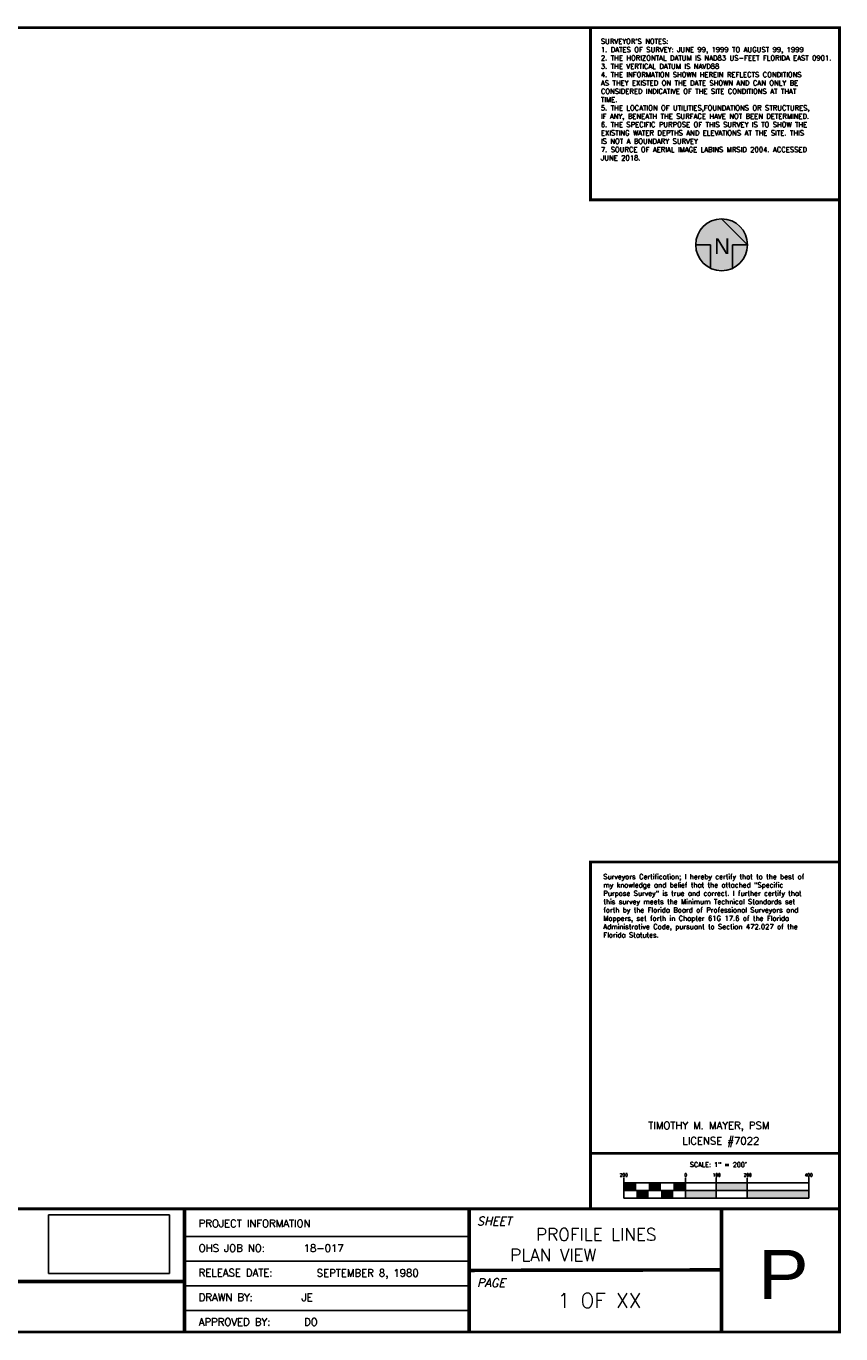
# Model space of a CAD drawing. Header units: feet. Extents: x 0 to 34.5, y 0 to 23.5.
# Tile 2 of 2: x 19.8 to 34.5, y 0 to 23.5. Entities that reach past the tile are written whole.
import ezdxf
from ezdxf.enums import TextEntityAlignment as Align

# ---------------------------------------------------------------- set-up
doc = ezdxf.new("R2010")
doc.units = ezdxf.units.FT
doc.header["$MEASUREMENT"] = 0
for name, color, linetype in [('TB FRAME', 7, 'Continuous'), ('TB METADATA', 7, 'Continuous'), ('TB NORTH', 7, 'Continuous'), ('TB SCALE', 7, 'Continuous')]:
    doc.layers.add(name, color=color, linetype=linetype)
doc.styles.add('ARIAL', font='arial.ttf')
doc.styles.add('ITALICC', font='italicc')
doc.styles.get("Standard").update_dxf_attribs({"font": 'simplex.shx'})
picture_1 = doc.add_image_def('image2.jpg', size_in_pixel=(599, 291))

msp = doc.modelspace()

# ---------------------------------------------------------------- hatches: boundary and pattern name
at = {"true_color": 0xfcfcfc}
h = msp.add_hatch(color=7, dxfattribs=at)
h.dxf.hatch_style = 1
edge = h.paths.add_edge_path()
edge.add_arc((32.372, 19.588), 0.467, 0, 360)
at = {"layer": 'TB NORTH'}
h = msp.add_hatch(color=256, dxfattribs=at)
h.dxf.hatch_style = 1
edge = h.paths.add_edge_path()
edge.add_line((32.571, 19.588), (32.84, 19.588))
edge.add_line((32.84, 19.588), (32.372, 20.056))
edge.add_line((32.372, 20.056), (31.905, 19.588))
edge.add_line((31.905, 19.588), (32.174, 19.588))
edge.add_line((32.174, 19.588), (32.174, 19.165))
edge.add_arc((32.372, 19.588), 0.467, 244.8973, 295.1027)
edge.add_line((32.571, 19.165), (32.571, 19.588))

# ---------------------------------------------------------------- linework, layer by layer
at = {"layer": 'TB FRAME'}
for p, q in [((22.692, 1.721), (27.824, 1.721)), ((22.692, 1.276), (27.824, 1.276)), ((22.692, 0.832), (27.824, 0.832)), ((22.692, 0.389), (27.824, 0.389))]:
    msp.add_line(p, q, dxfattribs=at)
at = {"layer": 'TB FRAME', "color": 7, "const_width": 0.0503}
msp.add_lwpolyline([(-0.005, 23.502), (34.496, 23.5), (34.496, 0), (0, 0), (-0.005, 23.502)], dxfattribs=at)
at = {"layer": 'TB FRAME', "const_width": 0.0504}
for points in [[(30.01, 23.5), (34.496, 23.5), (34.496, 20.399), (30.01, 20.399)], [(30.01, 8.47), (34.496, 8.47), (34.496, 3.221), (30.01, 3.221)], [(30.01, 3.221), (34.496, 3.221), (34.496, 2.221), (30.01, 2.221)]]:
    msp.add_lwpolyline(points, close=True, dxfattribs=at)
at = {"layer": 'TB FRAME'}
for points, const_width in [([(34.496, 2.221), (0, 2.221)], 0.0503), ([(22.692, 2.221), (22.692, 0)], 0.0644), ([(27.824, 2.221), (27.824, 0)], 0.0644), ([(32.371, 2.231), (32.371, 0.01)], 0.0644), ([(11.062, 0.911), (22.692, 0.911)], 0.0644), ([(27.824, 1.111), (32.371, 1.12)], 0.0644)]:
    msp.add_lwpolyline(points, dxfattribs=dict(at, const_width=const_width))
at = {"layer": 'TB NORTH', "linetype": 'Continuous'}
for p, q in [((32.372, 20.056), (32.84, 19.588)), ((31.919, 19.588), (32.174, 19.588)), ((32.174, 19.588), (32.174, 19.165)), ((32.571, 19.588), (32.571, 19.165)), ((32.84, 19.588), (32.571, 19.588))]:
    msp.add_line(p, q, dxfattribs=at)
msp.add_circle((32.372, 19.588), 0.467, dxfattribs=at)
at = {"layer": 'TB SCALE'}
for p, q in [((30.612, 2.689), (30.612, 2.781)), ((30.612, 2.689), (30.612, 2.412)), ((33.942, 2.689), (30.612, 2.689)), ((31.722, 2.689), (31.722, 2.781)), ((31.722, 2.412), (31.722, 2.689)), ((32.277, 2.689), (32.277, 2.782)), ((32.277, 2.412), (32.277, 2.689)), ((32.832, 2.689), (32.832, 2.781)), ((32.832, 2.412), (32.832, 2.689)), ((33.942, 2.689), (33.942, 2.782)), ((33.942, 2.412), (33.942, 2.689)), ((30.612, 2.551), (33.942, 2.551)), ((30.612, 2.412), (33.942, 2.412))]:
    msp.add_line(p, q, dxfattribs=at)
for points in [[(30.612, 2.689), (30.612, 2.545), (30.834, 2.689), (30.834, 2.545)], [(31.056, 2.689), (31.056, 2.545), (31.278, 2.689), (31.278, 2.545)], [(31.5, 2.689), (31.5, 2.545), (31.722, 2.689), (31.722, 2.545)], [(32.277, 2.689), (32.277, 2.545), (32.832, 2.689), (32.832, 2.545)], [(30.834, 2.545), (30.834, 2.412), (31.056, 2.545), (31.056, 2.412)], [(31.278, 2.545), (31.278, 2.412), (31.5, 2.545), (31.5, 2.412)], [(31.722, 2.545), (31.722, 2.412), (32.277, 2.545), (32.277, 2.412)], [(32.832, 2.545), (32.832, 2.412), (33.942, 2.545), (33.942, 2.412)]]:
    msp.add_solid(points, dxfattribs=at)

# ---------------------------------------------------------------- texts
at = {"layer": 'TB FRAME'}
for s, p in [('TIMOTHY M. MAYER, PSM', (31.048, 3.657)), ('LICENSE #7022', (31.665, 3.377)), ('PROJECT INFORMATION', (22.949, 1.891)), ('OHS JOB NO:      18-017', (22.949, 1.447)), ('RELEASE DATE:', (22.949, 1.003)), ('DRAWN BY:        JE', (22.949, 0.559)), ('APPROVED BY:     DO', (22.949, 0.115))]:
    msp.add_text(s, height=0.1332, dxfattribs=at).set_placement(p)
at = {"layer": 'TB FRAME', "style": 'ITALICC'}
for s, p in [('SHEET', (27.962, 1.922)), ('PAGE', (27.963, 0.812))]:
    msp.add_text(s, height=0.1509, dxfattribs=at).set_placement(p)
at = {"layer": 'TB FRAME', "style": 'ARIAL', "width": 1.1}
msp.add_text('P', height=0.888, dxfattribs=at).set_placement((33.03, 0.593))
at = {"layer": 'TB FRAME', "attachment_point": 1}
for s, insert, char_height, width in [('\\pi0.46741;PROFILE LINES PLAN VIEW', (28.562, 1.869), 0.222, 3.3134), ('\\pi0.04492;SEPTEMBER 8, 1980', (25.031, 1.131), 0.1332, 2.11955), ('1 OF XX', (29.417, 0.703), 0.2664, 6.45657)]:
    msp.add_mtext(s, dxfattribs=dict(at, insert=insert, char_height=char_height, width=width))
at = {"layer": 'TB METADATA', "char_height": 0.09, "attachment_point": 1}
for s, insert, width in [("SURVEYOR'S NOTES:^M^J1. DATES OF SURVEY: JUNE 99, 1999 TO AUGUST 99, 1999^M^J2. THE HORIZONTAL DATUM IS NAD83 US-FEET FLORIDA EAST 0901. ^M^J3. THE VERTICAL DATUM IS NAVD88^M^J4. THE INFORMATION SHOWN HEREIN REFLECTS CONDITIONS AS THEY EXISTED ON THE DATE SHOWN AND CAN ONLY BE CONSIDERED INDICATIVE OF THE SITE CONDITIONS AT THAT TIME.^M^J5. THE LOCATION OF UTILITIES,FOUNDATIONS OR STRUCTURES, IF ANY, BENEATH THE SURFACE HAVE NOT BEEN DETERMINED.^M^J6. THE SPECIFIC PURPOSE OF THIS SURVEY IS TO SHOW THE EXISTING WATER DEPTHS AND ELEVATIONS AT THE SITE. THIS IS NOT A BOUNDARY SURVEY^M^J7. SOURCE OF AERIAL IMAGE LABINS MRSID 2004. ACCESSED JUNE 2018.", (30.196, 23.299), 4.1378), ('Surveyors Certification; I hereby certify that to the best of my knowledge and belief that the attached "Specific Purpose Survey" is true and correct. I further certify that this survey meets the Minimum Technical Standards set forth by the Florida Board of Professional Surveyors and Mappers, set forth in Chapter 61G 17.6 of the Florida Administrative Code, pursuant to Section 472.027 of the Florida Statutes.', (30.24, 8.249), 4.04451)]:
    msp.add_mtext(s, dxfattribs=dict(at, insert=insert, width=width))
at = {"layer": 'TB NORTH', "color": 7, "true_color": 0xffffff, "style": 'ARIAL'}
msp.add_text('N', height=0.283, rotation=180, dxfattribs=at).set_placement((32.524, 19.702))
at = {"layer": 'TB SCALE'}
for s, height, p in [('200', 0.056, (30.61, 2.802)), ('0', 0.056, (31.726, 2.802)), ('SCALE: 1" = 200\'', 0.08387, (32.314, 2.974)), ('100', 0.056, (32.284, 2.802)), ('200', 0.056, (32.842, 2.802)), ('400', 0.056, (33.943, 2.802))]:
    msp.add_text(s, height=height, dxfattribs=at).set_placement(p, align=Align.CENTER)

# ---------------------------------------------------------------- pictures from other files: only their frames are drawn
at = {"layer": 'TB FRAME'}
image = msp.add_image(picture_1, insert=(20.244, 1.052), size_in_units=(2.181, 1.059), dxfattribs=at)
image.dxf.flags = 7

doc.saveas('drawing.dxf')
